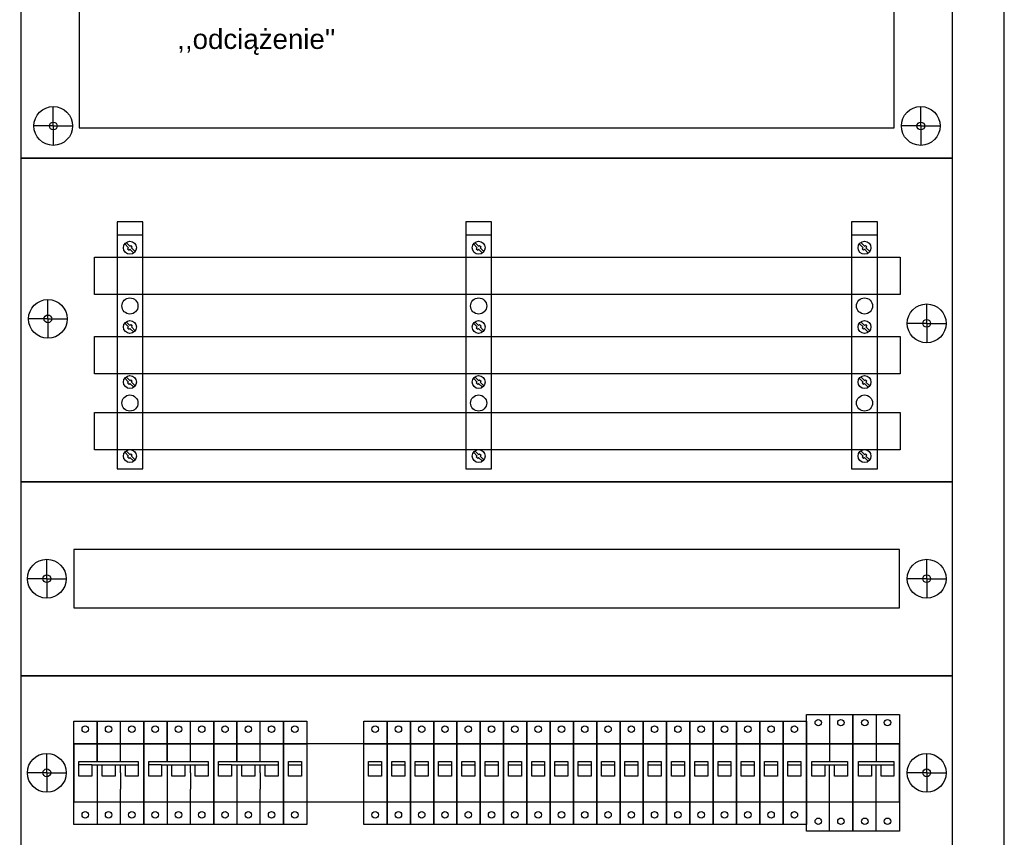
# Model space of a CAD drawing. Header units: centimetres. Extents: x -4250 to -484, y 169 to 6592.
# Tile 61 of 178: x -860 to -783, y 2576 to 2639. Entities that reach past the tile are written whole.
import ezdxf

# ---------------------------------------------------------------- set-up
doc = ezdxf.new("R2010")
doc.units = ezdxf.units.CM
doc.layers.add('1', color=7, linetype='Continuous')
doc.layers.add('żółty', color=2, linetype='Continuous')
doc.styles.add('ARIAL', font='arial.ttf')

# ---------------------------------------------------------------- blocks, each defined once
blk = doc.blocks.new('107066_180471773')
for p, q in [((0, 18.1), (2, 18.1)), ((1, 17.213), (0.708, 17.506)), ((0.887, 17.1), (0.594, 17.392)), ((0.887, 17.1), (0.816, 17.029)), ((0.816, 17.029), (0.929, 16.916)), ((1, 16.987), (0.929, 16.916)), ((1, 17.213), (1.071, 17.284)), ((1.292, 16.694), (1, 16.987)), ((1.071, 17.284), (1.184, 17.171)), ((1.113, 17.1), (1.184, 17.171)), ((1.406, 16.808), (1.113, 17.1)), ((0.887, 10.979), (0.594, 11.272)), ((1, 11.093), (0.708, 11.385)), ((0.887, 10.979), (0.816, 10.909)), ((0.816, 10.909), (0.929, 10.796)), ((1, 10.866), (0.929, 10.796)), ((1, 11.093), (1.071, 11.163)), ((1.292, 10.574), (1, 10.866)), ((1.071, 11.163), (1.184, 11.05)), ((1.113, 10.979), (1.184, 11.05)), ((1.406, 10.687), (1.113, 10.979)), ((0.887, 6.721), (0.594, 7.013)), ((1, 6.834), (0.708, 7.126)), ((1, 6.834), (1.071, 6.904)), ((1.071, 6.904), (1.184, 6.791)), ((0.887, 6.721), (0.816, 6.65)), ((0.816, 6.65), (0.929, 6.537)), ((1, 6.607), (0.929, 6.537)), ((1.292, 6.315), (1, 6.607)), ((1.113, 6.721), (1.184, 6.791)), ((1.406, 6.428), (1.113, 6.721)), ((0.887, 1), (0.594, 1.292)), ((1, 1.113), (0.708, 1.406)), ((0.887, 1), (0.816, 0.929)), ((0.816, 0.929), (0.929, 0.816)), ((1, 0.887), (0.929, 0.816)), ((1, 1.113), (1.071, 1.184)), ((1.292, 0.594), (1, 0.887)), ((1.071, 1.184), (1.184, 1.071)), ((1.113, 1), (1.184, 1.071)), ((1.406, 0.708), (1.113, 1))]:
    blk.add_line(p, q)
blk.add_lwpolyline([(0, 0), (2, 0), (2, 19.1), (0, 19.1)], close=True)
for centre, radius in [((1, 17.1), 0.5), ((1, 12.6), 0.621), ((1, 10.979), 0.5), ((1, 6.721), 0.5), ((1, 5.1), 0.621), ((1, 1), 0.5)]:
    blk.add_circle(centre, radius)
at = {"flags": 1}
for tag, p in [('BD', (4.178, 17.808)), ('NK', (4.178, 12.608)), ('TYP', (4.178, 7.409)), ('PO', (4.178, 1.824))]:
    blk.add_attdef(tag, p, '', height=2.5, dxfattribs=at)
blk = doc.blocks.new('108393_1617907489')
for p, q in [((2.086, 12.585), (2.086, 14.085)), ((70, 12.236), (70, 13.736)), ((2.086, 12.585), (0.586, 12.585)), ((2.086, 12.585), (3.586, 12.585)), ((2.086, 12.585), (2.086, 11.085)), ((70, 12.236), (68.5, 12.236)), ((70, 12.236), (71.5, 12.236)), ((70, 12.236), (70, 10.736))]:
    blk.add_line(p, q)
blk.add_lwpolyline([(0, 25), (0, 0), (72, 0), (72, 25)], close=True)
for centre, radius in [((2.086, 12.585), 1.5), ((70, 12.236), 1.5), ((2.086, 12.585), 0.3), ((70, 12.236), 0.3)]:
    blk.add_circle(centre, radius)
at = {"flags": 1}
for tag, p in [('BD', (73.281, 11.748)), ('NK', (73.281, 9.756)), ('TYP', (73.281, 8.155)), ('PO', (73.281, 6.618))]:
    blk.add_attdef(tag, p, '', height=1, dxfattribs=at)
blk = doc.blocks.new('286690_1790574627')
for p, q in [((2, 7.5), (2, 9)), ((70, 7.5), (70, 9)), ((2, 7.5), (0.5, 7.5)), ((2, 7.5), (3.5, 7.5)), ((2, 7.5), (2, 6)), ((70, 7.5), (68.5, 7.5)), ((70, 7.5), (70, 6)), ((70, 7.5), (71.5, 7.5))]:
    blk.add_line(p, q)
for points in [[(0, 0), (72, 0), (72, 15), (0, 15)], [(4.1, 5.25), (67.9, 5.25), (67.9, 9.75), (4.1, 9.75)]]:
    blk.add_lwpolyline(points, close=True)
for centre, radius in [((2, 7.5), 1.5), ((70, 7.5), 1.5), ((2, 7.5), 0.3), ((70, 7.5), 0.3)]:
    blk.add_circle(centre, radius)
at = {"flags": 1}
for tag, p in [('BD', (74.383, 9.534)), ('NK', (74.383, 7.542)), ('TYP', (74.383, 5.942)), ('PO', (74.383, 4.404))]:
    blk.add_attdef(tag, p, '', height=1, dxfattribs=at)
blk = doc.blocks.new('247596')
for p, q in [((0, -1.75), (0, 6.25)), ((0, 6.25), (1.8, 6.25)), ((1.8, 6.25), (1.8, -1.75)), ((0, 4.5), (1.8, 4.5)), ((0.375, 2.875), (0.375, 3.125)), ((0.375, 3.125), (1.375, 3.125)), ((1.375, 3.125), (1.375, 2.75)), ((0.375, 2.875), (1.375, 2.875)), ((0.375, 2), (0.375, 2.875)), ((1.375, 2.875), (1.375, 2)), ((1.375, 2), (0.375, 2)), ((0, 0), (1.8, 0)), ((1.8, -1.75), (0, -1.75))]:
    blk.add_line(p, q)
for centre in [(0.875, 5.625), (0.875, -1)]:
    blk.add_circle(centre, 0.25)
at = {"flags": 1}
for tag, p in [('BD', (2.809, 5.482)), ('NK', (2.809, 2.919)), ('TYP', (2.809, 0.727)), ('PO', (2.809, -1.51))]:
    blk.add_attdef(tag, p, '', height=0.5, dxfattribs=at)
blk = doc.blocks.new('064786')
for p, q in [((0, -2.25), (0, 6.75)), ((0, 6.75), (1.8, 6.75)), ((1.8, 6.75), (1.8, 3.125)), ((1.8, 6.75), (3.6, 6.75)), ((3.6, 6.75), (3.6, -2.25)), ((0, 4.5), (1.8, 4.5)), ((1.8, 4.5), (3.6, 4.5)), ((0.425, 3.125), (2.3, 3.125)), ((0.425, 2.875), (0.425, 3.125)), ((2.175, 3.125), (3.175, 3.125)), ((3.175, 3.125), (3.175, 2.75)), ((0.425, 2.875), (2.425, 2.875)), ((0.425, 2), (0.425, 2.875)), ((1.425, 2.875), (1.425, 2)), ((1.8, -2.25), (1.8, 2.875)), ((2.175, 2.875), (3.175, 2.875)), ((2.175, 2), (2.175, 2.875)), ((3.175, 2.875), (3.175, 2)), ((1.425, 2), (0.425, 2)), ((3.175, 2), (2.175, 2)), ((0, 0), (1.8, 0)), ((1.8, 0), (3.6, 0)), ((1.8, -2.25), (0, -2.25)), ((3.6, -2.25), (1.8, -2.25))]:
    blk.add_line(p, q)
for centre in [(0.925, 6.125), (2.675, 6.125), (0.925, -1.5), (2.675, -1.5)]:
    blk.add_circle(centre, 0.25)
at = {"flags": 1}
for tag, p in [('BD', (4.551, 5.73)), ('NK', (4.551, 3.087)), ('TYP', (4.551, 0.465)), ('PO', (4.551, -1.862))]:
    blk.add_attdef(tag, p, '', height=0.5, dxfattribs=at)
blk = doc.blocks.new('247698')
for p, q in [((0, -1.75), (0, 6.25)), ((0, 6.25), (1.8, 6.25)), ((1.8, 6.25), (3.6, 6.25)), ((1.8, 3.125), (1.8, 6.25)), ((1.8, 6.25), (1.8, 3.125)), ((3.6, 6.25), (5.4, 6.25)), ((3.6, 3.125), (3.6, 6.25)), ((5.4, 6.25), (5.4, -1.75)), ((0, 4.5), (1.8, 4.5)), ((1.8, 4.5), (3.6, 4.5)), ((3.6, 4.5), (5.4, 4.5)), ((0.375, 2.875), (0.375, 3.125)), ((0.375, 3.125), (4.975, 3.125)), ((4.975, 3.125), (4.975, 2.75)), ((4.975, 3.125), (4.975, 3.125)), ((0.375, 2), (0.375, 2.875)), ((1.375, 2.875), (0.375, 2.875)), ((0.375, 2.875), (0.375, 2.875)), ((0.375, 2.875), (0.375, 2.875)), ((1.375, 2.875), (1.375, 2)), ((1.375, 2.875), (4.975, 2.875)), ((1.8, 2.875), (1.8, -1.75)), ((2.175, 2), (2.175, 2.875)), ((3.175, 2.875), (3.175, 2)), ((3.6, 2.25), (3.6, 2.875)), ((3.975, 2), (3.975, 2.875)), ((3.975, 2.875), (3.975, 2.875)), ((3.975, 2.875), (3.975, 2.875)), ((4.975, 2.875), (4.975, 2)), ((4.975, 2.875), (4.975, 2.875)), ((4.975, 2.875), (4.975, 2.875)), ((4.975, 2.875), (4.975, 2.875)), ((1.375, 2), (0.375, 2)), ((3.175, 2), (2.175, 2)), ((3.6, 2.25), (3.6, 0.989)), ((4.975, 2), (3.975, 2)), ((3.6, -1.75), (3.6, 0.989)), ((0, 0), (1.8, 0)), ((1.8, 0), (3.6, 0)), ((3.6, 0), (5.4, 0)), ((1.8, -1.75), (0, -1.75)), ((3.6, -1.75), (1.8, -1.75)), ((5.4, -1.75), (3.6, -1.75))]:
    blk.add_line(p, q)
for centre in [(0.875, 5.625), (2.675, 5.625), (4.475, 5.625), (0.875, -1), (2.675, -1), (4.475, -1)]:
    blk.add_circle(centre, 0.25)
at = {"flags": 1}
for tag, p in [('BD', (6.637, 5.482)), ('NK', (6.637, 2.919)), ('TYP', (6.637, 0.727)), ('PO', (6.637, -1.51))]:
    blk.add_attdef(tag, p, '', height=0.5, dxfattribs=at)
blk = doc.blocks.new('108361_568740629')
for p, q in [((2.5, 47.5), (2.5, 49)), ((69.543, 47.5), (69.543, 49)), ((2.5, 47.5), (1, 47.5)), ((2.5, 47.5), (2.5, 46)), ((2.5, 47.5), (4, 47.5)), ((69.543, 47.5), (68.043, 47.5)), ((69.543, 47.5), (69.543, 46)), ((69.543, 47.5), (71.043, 47.5)), ((2.5, 2.5), (2.5, 4)), ((69.543, 2.5), (69.543, 4)), ((2.5, 2.5), (1, 2.5)), ((2.5, 2.5), (2.5, 1)), ((2.5, 2.5), (4, 2.5)), ((69.543, 2.5), (68.043, 2.5)), ((69.543, 2.5), (71.043, 2.5)), ((69.543, 2.5), (69.543, 1))]:
    blk.add_line(p, q)
for points in [[(0, 50), (0, 0), (72, 0), (72, 50)], [(4.5, 47.65), (4.5, 2.35), (67.5, 2.35), (67.5, 47.65)]]:
    blk.add_lwpolyline(points, close=True)
for centre, radius in [((2.5, 47.5), 1.5), ((69.543, 47.5), 1.5), ((2.5, 47.5), 0.3), ((69.543, 47.5), 0.3), ((2.5, 2.5), 1.5), ((69.543, 2.5), 1.5), ((2.5, 2.5), 0.3), ((69.543, 2.5), 0.3)]:
    blk.add_circle(centre, radius)
at = {"flags": 1}
for tag, p in [('BD', (74.741, 16.453)), ('NK', (74.741, 14.461)), ('TYP', (74.741, 12.861)), ('PO', (74.741, 11.323))]:
    blk.add_attdef(tag, p, '', height=1, dxfattribs=at)

msp = doc.modelspace()

# ---------------------------------------------------------------- linework, layer by layer
at = {"color": 3}
msp.add_lwpolyline([(-863.4664, 2680.6773), (-863.4664, 2480.6773), (-783.4664, 2480.6773), (-783.4664, 2680.6773)], close=True, dxfattribs=at)
msp.add_lwpolyline([(-859.4664, 2483.1773), (-787.4664, 2483.1773), (-787.4664, 2678.1773), (-859.4664, 2678.1773)], close=True)
at = {"layer": 'żółty'}
for points in [[(-853.7789, 2620.5269), (-791.5184, 2620.5269), (-791.5184, 2617.6513), (-853.7789, 2617.6513)], [(-853.7789, 2614.3972), (-791.5184, 2614.3972), (-791.5184, 2611.5217), (-853.7789, 2611.5217)], [(-853.7789, 2608.5264), (-791.5184, 2608.5264), (-791.5184, 2605.6508), (-853.7789, 2605.6508)]]:
    msp.add_lwpolyline(points, close=True, dxfattribs=at)

# ---------------------------------------------------------------- block references
for name, p in [('108393_1617907489', (-859.4664, 2603.1773)), ('286690_1790574627', (-859.4664, 2588.1773)), ('286690_1790574627', (-859.4664, 2573.1773)), ('064786', (-798.7664, 2578.4273)), ('064786', (-795.1664, 2578.4273)), ('247698', (-855.3664, 2578.4273)), ('247698', (-849.9664, 2578.4273)), ('247698', (-844.5664, 2578.4273))]:
    msp.add_blockref(name, p)
at = {"color": 1}
for p in [(-839.1664, 2578.4273), (-832.9664, 2578.4273), (-831.1664, 2578.4273), (-829.3664, 2578.4273), (-827.5664, 2578.4273), (-825.7664, 2578.4273), (-823.9664, 2578.4273), (-822.1664, 2578.4273), (-820.3664, 2578.4273), (-818.5664, 2578.4273), (-816.7664, 2578.4273), (-814.9664, 2578.4273), (-813.1664, 2578.4273), (-811.3664, 2578.4273), (-809.5664, 2578.4273), (-807.7664, 2578.4273), (-805.9664, 2578.4273), (-804.1664, 2578.4273), (-802.3664, 2578.4273), (-800.5664, 2578.4273)]:
    msp.add_blockref('247596', p, dxfattribs=at)
at = {"layer": '1'}
for name, p in [('108361_568740629', (-859.4664, 2628.1773)), ('107066_180471773', (-852.0392, 2604.1594)), ('107066_180471773', (-825.0913, 2604.1594)), ('107066_180471773', (-795.2695, 2604.1594))]:
    msp.add_blockref(name, p, dxfattribs=at)

# ---------------------------------------------------------------- texts
at = {"layer": '1', "color": 3, "style": 'ARIAL'}
msp.add_text(",,odciążenie''", height=1.53, dxfattribs=at).set_placement((-847.3835, 2636.6287))

doc.saveas('drawing.dxf')
